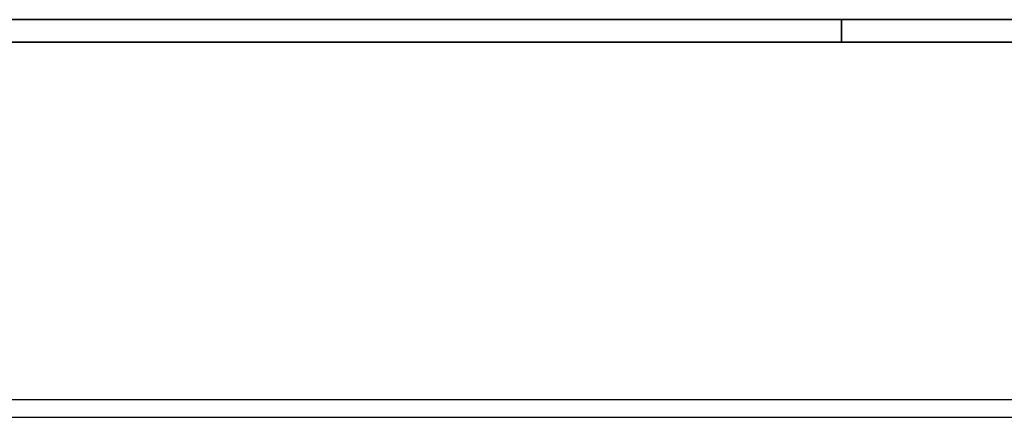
# Model space of a CAD drawing. Extents: x -94 to 1256, y 388 to 888.
# Tile 39 of 51: x 182 to 402, y 799 to 888. Entities that reach past the tile are written whole.
import ezdxf

# ---------------------------------------------------------------- set-up
doc = ezdxf.new("R2010")
doc.units = 0
doc.layers.get('0').update_dxf_attribs({"lineweight": 25})
doc.layers.add('Rahmen', color=7, linetype='Continuous', lineweight=35)
doc.layers.add('X_Geometrie', color=7, linetype='Continuous', lineweight=25)

# ---------------------------------------------------------------- blocks, each defined once
blk = doc.blocks.new('Blockreferenz-A07F5X25WF', base_point=(-94.13, 387.79))
at = {"layer": 'Rahmen', "color": 0, "linetype": 'ByBlock', "ltscale": 0.35}
for p, q in [((1255.87, 887.79), (-94.13, 887.79)), ((365.87, 887.79), (365.87, 882.79)), ((1250.87, 882.79), (-74.13, 882.79))]:
    blk.add_line(p, q, dxfattribs=at)
blk = doc.blocks.new('Polygon-A07F5X2XWF', base_point=(113.26, 798.86))
at = {"color": 0, "linetype": 'ByBlock', "lineweight": -2, "ltscale": 0.25}
for p, q in [((113.26, 802.86), (809.85, 802.86)), ((809.85, 798.86), (113.26, 798.86))]:
    blk.add_line(p, q, dxfattribs=at)

msp = doc.modelspace()

# ---------------------------------------------------------------- block references
at = {"ltscale": 0.25}
msp.add_blockref('Blockreferenz-A07F5X25WF', (-94.13, 387.79), dxfattribs=at)
at = {"layer": 'X_Geometrie', "ltscale": 0.25}
msp.add_blockref('Polygon-A07F5X2XWF', (113.26, 798.86), dxfattribs=at)

doc.saveas('drawing.dxf')
